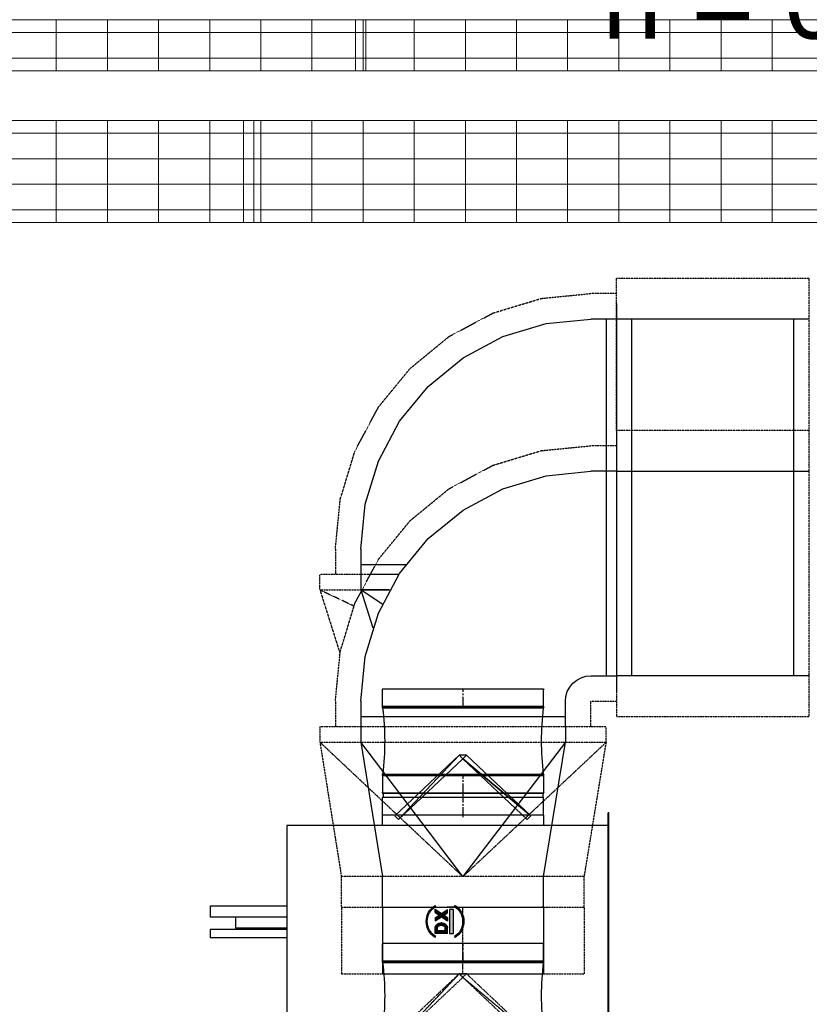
# Model space of a CAD drawing. Header units: millimetres. Extents: x -165365 to -33565, y 7406 to 103342.
# Tile 129 of 256: x -103572 to -102027, y 32516 to 34442. Entities that reach past the tile are written whole.
import ezdxf
from ezdxf.enums import TextEntityAlignment as Align

# ---------------------------------------------------------------- set-up
doc = ezdxf.new("R2010")
doc.units = ezdxf.units.MM
doc.header["$MEASUREMENT"] = 0
for name, pattern in [('ACAD_ISO02W100', [15, 12, -3]), ('ACAD_ISO03W100', [150, 60, -90]), ('CENTER2', [28.575, 19.05, -3.175, 3.175, -3.175]), ('DASHDOT', [1, 0.5, -0.25, 0, -0.25]), ('DASHED', [0.75, 0.5, -0.25])]:
    doc.linetypes.add(name, pattern=pattern)
for name, color, linetype in [('02___PRT_ALL_AXES', 7, 'Continuous'), ('ELEK CIENKIE', 80, 'Continuous'), ('FLUID-ND', 7, 'Continuous'), ('FLUID-ND-INS', 7, 'Continuous'), ('FLUID-WD', 7, 'Continuous'), ('FLUID-WD-INS', 7, 'Continuous'), ('FLUID-WD-SYM', 7, 'Continuous'), ('Tekst', 252, 'Continuous')]:
    doc.layers.add(name, color=color, linetype=linetype)
doc.layers.add('2DE_PRO_CblfEZ', color=80, linetype='Continuous', lineweight=15)
doc.layers.add('CP_DETAL', color=33, linetype='Continuous', lineweight=9)
doc.styles.add('CP_ATTR', font='arial.ttf')
doc.styles.add('Times new roman', font='arial.ttf')
pattern_1 = [(90, (-3e-14, -25), (-100, 6e-15), [])]

# ---------------------------------------------------------------- blocks, each defined once
blk = doc.blocks.new('A$C67C5DD4D')
at = {"layer": 'Tekst', "insert": (52472.8, 16808.3), "char_height": 150, "attachment_point": 2, "style": 'Times new roman'}
blk.add_mtext('\\A1;{\\fArial|b0|i0|c0|p38;h = 0,91 m}', dxfattribs=at)
blk = doc.blocks.new('VVSA11c_C_dx2_FI315_TOPVIEW')
h = blk.add_hatch(color=9)
h.paths.add_polyline_path([(215.8, -15.9, -0.55544), (278.5, -15.8), (276.6, -16.9, 0.55544), (217.7, -17)])
h.paths.add_polyline_path([(217.8, -53.7, 0.55544), (276.7, -53.6), (278.5, -54.8, -0.55544), (215.9, -54.9)])
for points in [[(223.6, -18.5), (270.6, -18.5), (270.6, -26.5), (223.6, -26.5)], [(255.1, -30.8), (259.7, -37.7), (264.3, -30.8), (270.7, -30.8), (262.9, -42.4), (271.1, -54.6), (264.7, -54.6), (259.7, -47.1), (254.7, -54.6), (248.3, -54.6), (256.5, -42.4), (248.7, -30.8)]]:
    blk.add_hatch(color=9).paths.add_polyline_path(points)
h = blk.add_hatch(color=9)
h.paths.add_polyline_path([(224, -30.6), (235.8, -30.6, -0.374272), (244.8, -41.4), (244.8, -43.9, -0.374272), (235.8, -54.6), (224, -54.6)])
edge = h.paths.add_edge_path()
edge.add_line((239.3, -42.1), (239.3, -44.8))
edge.add_arc((234, -44.9), 5.32, 278.9872, 1.065, ccw=False)
edge.add_line((234.8, -50.2), (228.9, -50.2))
edge.add_line((228.9, -50.2), (228.9, -35.4))
edge.add_line((228.9, -35.4), (234.8, -35.4))
edge.add_arc((234, -40.7), 5.32, 358.935, 81.0128, ccw=False)
edge.add_line((239.3, -40.8), (239.3, -42.1))
at = {"color": 7, "linetype": 'Continuous'}
for p, q in [((30, 285), (30, 283.5)), ((30, 285), (460, 285)), ((30, 283.5), (460, 283.5)), ((55, 283.5), (55, -345)), ((435, 283.5), (435, -345)), ((460, 285), (460, 283.5)), ((0, 157.5), (0, -157.5)), ((35, 157.5), (0, 157.5)), ((35, 157.5), (35, -157.5)), ((455, 157.5), (490, 157.5)), ((455, 157.5), (455, -157.5)), ((490, 157.5), (490, -157.5)), ((435, -345), (55, -345))]:
    blk.add_line(p, q, dxfattribs=at)
at = {"color": 7}
for p, q in [((35, 157.5), (55, 157.5)), ((455, 157.5), (435, 157.5)), ((55, -157.5), (0, -157.5)), ((435, -157.5), (490, -157.5))]:
    blk.add_line(p, q, dxfattribs=at)
at = {"color": 9, "linetype": 'ACAD_ISO02W100'}
blk.add_line((0, 0), (55, 0), dxfattribs=at)
at = {"color": 9, "linetype": 'CENTER2'}
blk.add_line((451.5, 0), (493.5, 0), dxfattribs=at)
at = {"color": 9}
for p, q in [((217.7, -17), (215.8, -15.9)), ((223.6, -18.5), (255.6, -18.5)), ((223.6, -26.5), (223.6, -18.5)), ((255.6, -18.5), (270.6, -18.5)), ((270.6, -18.5), (270.6, -26.5)), ((276.6, -16.9), (278.5, -15.8)), ((270.6, -26.5), (223.6, -26.5)), ((224, -30.6), (224, -54.6)), ((224, -30.6), (235.8, -30.6)), ((228.9, -35.4), (228.9, -50.2)), ((228.9, -35.4), (234.8, -35.4)), ((255.1, -30.8), (248.7, -30.8)), ((256.5, -42.4), (248.7, -30.8)), ((259.7, -37.7), (255.1, -30.8)), ((259.7, -37.7), (264.3, -30.8)), ((262.9, -42.4), (270.7, -30.8)), ((264.3, -30.8), (270.7, -30.8)), ((215.9, -54.9), (217.8, -53.7)), ((224, -54.6), (235.8, -54.6)), ((228.9, -50.2), (234.8, -50.2)), ((239.3, -40.8), (239.3, -42.1)), ((239.3, -42.1), (239.3, -44.8)), ((244.8, -41.4), (244.8, -43.9)), ((248.3, -54.6), (256.5, -42.4)), ((254.7, -54.6), (248.3, -54.6)), ((254.7, -54.6), (259.7, -47.1)), ((264.7, -54.6), (259.7, -47.1)), ((271.1, -54.6), (262.9, -42.4)), ((264.7, -54.6), (271.1, -54.6)), ((276.7, -53.6), (278.5, -54.8))]:
    blk.add_line(p, q, dxfattribs=at)
for centre, radius, start, end in [((247.2, -35.3), 36.9, 31.9875, 148.1857), ((247.2, -35.3), 34.7, 31.9875, 148.1857), ((234, -40.7), 5.32, 358.935, 81.0128), ((234.1, -41.2), 10.6, 358.935, 81.0128), ((247.2, -35.3), 36.9, 211.9875, 328.1857), ((247.2, -35.3), 34.7, 211.9875, 328.1857), ((234, -44.9), 5.32, 278.9872, 1.065), ((234.1, -44.1), 10.6, 278.9872, 1.065)]:
    blk.add_arc(centre, radius, start, end, dxfattribs=at)
at = {"layer": '02___PRT_ALL_AXES', "color": 7, "linetype": 'Continuous'}
for p, q in [((215.5, -345), (215.5, -495)), ((231.5, -345), (231.5, -495)), ((234.4, -345), (234.4, -445)), ((255.5, -345), (255.5, -495)), ((277.5, -345), (277.5, -495)), ((255.5, -445), (234.4, -445)), ((231.5, -495), (215.5, -495)), ((277.5, -495), (255.5, -495))]:
    blk.add_line(p, q, dxfattribs=at)
blk = doc.blocks.new('Łącznik_Mufa_Fi315')
at = {"color": 7, "linetype": 'Continuous'}
for p, q in [((0, 157.5), (0, -157.5)), ((8, 157.5), (8, -157.5))]:
    blk.add_line(p, q, dxfattribs=at)
at = {"color": 7, "linetype": 'CENTER2'}
blk.add_line((0, 0), (8, 0), dxfattribs=at)
at = {"color": 7, "linetype": 'Continuous'}
for centre, start, end in [((4, 164.4), 240, 300), ((4, -164.4), 60, 120)]:
    blk.add_arc(centre, 8, start, end, dxfattribs=at)
blk = doc.blocks.new('FLXCONN_FI315_TOPVIEW_v4')
at = {"color": 7, "linetype": 'Continuous'}
for p, q in [((0, -155.6), (0, 155.6)), ((204.6, -155.6), (204.6, 155.6))]:
    blk.add_line(p, q, dxfattribs=at)
for p, q in [((35, 157.5), (1.9, 157.5)), ((35, -157.5), (35, 157.3)), ((35, -157.5), (35, 157.3)), ((37.5, -157.5), (37.5, 157.5)), ((167.1, -157.5), (167.1, 157.5)), ((169.6, 157.5), (202.7, 157.5)), ((169.6, -157.5), (169.6, 157.3)), ((35, -157.5), (1.9, -157.5)), ((169.6, -157.5), (202.7, -157.5))]:
    blk.add_line(p, q)
at = {"color": 9, "linetype": 'Continuous'}
for p, q in [((35, 157.5), (35, -157.5)), ((35, 157.5), (35, -157.5)), ((35, 157.5), (35, -157.5)), ((169.6, 157.5), (169.6, -157.5))]:
    blk.add_line(p, q, dxfattribs=at)
at = {"color": 7, "linetype": 'CENTER2'}
for p, q in [((0, 0), (35, 0)), ((169.6, 0), (204.6, 0))]:
    blk.add_line(p, q, dxfattribs=at)
at = {"color": 7, "linetype": 'Continuous'}
for centre, start, end in [((1.9, 155.6), 89.0752, 180), ((202.7, 155.6), 0, 90.9248), ((1.9, -155.6), 180, 270.9248), ((202.7, -155.6), 269.0752, 0)]:
    blk.add_arc(centre, 1.95, start, end, dxfattribs=at)
for centre, start, end in [((36.3, 156), 49.7165, 130.2835), ((168.4, 156), 49.7165, 130.2835), ((36.3, -156), 229.7165, 310.2835), ((168.4, -156), 229.7165, 310.2835)]:
    blk.add_arc(centre, 1.93, start, end)
at = {"color": 7}
for centre, start, end in [((102.3, 666.8), 262.7495, 277.2505), ((102.3, -666.8), 82.7495, 97.2505)]:
    blk.add_arc(centre, 513.4, start, end, dxfattribs=at)
blk = doc.blocks.new('A$C67D7DFDA')
for name, p in [('VVSA11c_C_dx2_FI315_TOPVIEW', (2320, 495)), ('FLXCONN_FI315_TOPVIEW_v4', (2320, 495)), ('Łącznik_Mufa_Fi315', (2810, 495)), ('FLXCONN_FI315_TOPVIEW_v4', (2818, 495))]:
    blk.add_blockref(name, p)
blk = doc.blocks.new('2Dcblfmark100')
at = {"color": 3}
for p, q in [((-10, -50), (-10, 50)), ((10, -50), (10, 50))]:
    blk.add_line(p, q, dxfattribs=at)
blk = doc.blocks.new('2dcblf_korcf54v_b200_h054_ffy9vo6')
at = {"layer": 'CP_DETAL'}
h = blk.add_hatch(dxfattribs=at)
h.set_pattern_fill('_USER', color=256, scale=100, angle=90, style=0, pattern_type=0)
h.set_pattern_definition(pattern_1)
h.paths.add_polyline_path([(0, 100), (18031.3, 100), (18031.3, -100), (0, -100)])
for p, q in [((0, 100), (18031.3, 100)), ((0, -100), (18031.3, -100))]:
    blk.add_line(p, q)
for p, q in [((18031.3, 75), (0, 75)), ((18031.3, 25), (0, 25)), ((0, -25), (18031.3, -25)), ((18031.3, -75), (0, -75))]:
    blk.add_line(p, q, dxfattribs=at)
at = {"yscale": 2}
blk.add_blockref('2Dcblfmark100', (9000, 0), dxfattribs=at)
at = {"linetype": 'ByBlock', "style": 'CP_ATTR', "flags": 9}
for tag in ['NAME', 'NUMBER', 'GROUP', 'ORDER-NO', 'PRODUCER', 'COUPLERS', 'MOUNTDIST', 'MOUNTINGS', 'OTHER', 'WEIGHT', 'DIVIDER', 'COVER']:
    blk.add_attdef(tag, text='', height=0.00005, dxfattribs=at).set_placement((-0.1, 0), align=Align.MIDDLE_LEFT)
blk = doc.blocks.new('2dcblf_korcf54v_b100_h054_axt7ro')
at = {"layer": 'CP_DETAL'}
h = blk.add_hatch(dxfattribs=at)
h.set_pattern_fill('_USER', color=256, scale=100, angle=90, style=0, pattern_type=0)
h.set_pattern_definition(pattern_1)
h.paths.add_polyline_path([(0, 50), (17644.2, 50), (17644.2, -50), (0, -50)])
for p, q in [((0, 50), (17644.2, 50)), ((0, -50), (17644.2, -50))]:
    blk.add_line(p, q)
for p, q in [((17644.2, 25), (0, 25)), ((0, -25), (17644.2, -25))]:
    blk.add_line(p, q, dxfattribs=at)
blk.add_blockref('2Dcblfmark100', (9000, 0))
at = {"linetype": 'ByBlock', "style": 'CP_ATTR', "flags": 9}
for tag in ['NAME', 'NUMBER', 'GROUP', 'ORDER-NO', 'PRODUCER', 'COUPLERS', 'MOUNTDIST', 'MOUNTINGS', 'OTHER', 'WEIGHT', 'DIVIDER', 'COVER']:
    blk.add_attdef(tag, text='', height=0.00005, dxfattribs=at).set_placement((-0.1, 0), align=Align.MIDDLE_LEFT)

msp = doc.modelspace()

# ---------------------------------------------------------------- block references
msp.add_blockref('A$C67C5DD4D', (-154407.14734, 17746.99902))

# ---------------------------------------------------------------- next in the draw order: linework, layer by layer
at = {"layer": 'ELEK CIENKIE', "color": 232, "linetype": 'ACAD_ISO03W100', "ltscale": 3}
msp.add_circle((-102512.5, 28196.39876), 7540, dxfattribs=at)
at = {"layer": 'FLUID-ND', "linetype": 'Continuous'}
for p, q in [((-102404.33222, 33886.71052, 4875), (-102404.33222, 33588.89969, 4875)), ((-102424.33222, 33856.71052, 4875), (-102424.33222, 33558.89969, 4875)), ((-102904.33222, 33376.71052, 4875), (-102815.96375, 33376.71052, 4875)), ((-102829.95143, 33356.71052, 4875), (-102888.48635, 33356.71052, 4875))]:
    msp.add_line(p, q, dxfattribs=at)
at = {"layer": 'FLUID-ND', "linetype": 'ByBlock'}
for p, q in [((-102404.33222, 33856.71052, 4875), (-102454.33222, 33856.71052, 4875)), ((-102904.33222, 33406.71052, 4875), (-102904.33222, 33356.71052, 4875))]:
    msp.add_line(p, q, dxfattribs=at)
at = {"layer": 'FLUID-ND', "linetype": 'ByBlock', "extrusion": (-1.22465e-16, 0, -1)}
msp.add_line((-102027.30332, 33856.71052, 4875), (-102404.30332, 33856.71052, 4875), dxfattribs=at)
at = {"layer": 'FLUID-ND', "linetype": 'Continuous', "extrusion": (-1.22465e-16, 0, -1)}
for p, q in [((-102374.30332, 33558.89969, 4875), (-102374.30332, 33856.71052, 4875)), ((-102057.30332, 33558.89969, 4875), (-102057.30332, 33856.71052, 4875))]:
    msp.add_line(p, q, dxfattribs=at)
at = {"layer": 'FLUID-ND', "linetype": 'ByBlock', "extrusion": (1, -2.83277e-16, -4.66974e-16)}
msp.add_line((-102904.33222, 33356.71052, 4875), (-102904.33222, 33326.71052, 4875), dxfattribs=at)
at = {"layer": 'FLUID-ND', "linetype": 'Continuous', "extrusion": (1, -2.83277e-16, -4.66974e-16)}
for p, q in [((-102829.95143, 33356.71052, 4875), (-102888.48635, 33356.71052, 4875)), ((-102904.33222, 33326.71052, 4875), (-102880.85259, 33252.35833, 4875)), ((-102862.33957, 33298.71542, 4875), (-102904.33222, 33326.71052, 4875)), ((-102848.10683, 33326.71052, 4875), (-102904.33222, 33326.71052, 4875)), ((-102904.28606, 33326.71052, 4875), (-102848.10683, 33326.71052, 4875))]:
    msp.add_line(p, q, dxfattribs=at)
at = {"layer": 'FLUID-ND', "linetype": 'ByBlock', "elevation": 4875}
msp.add_lwpolyline([(-102904.33222, 33406.71052), (-102895.6856, 33494.50117), (-102870.07801, 33578.91807), (-102828.49355, 33656.71713), (-102772.53028, 33724.90858), (-102704.33883, 33780.87185), (-102626.53977, 33822.45631), (-102542.12287, 33848.0639), (-102454.33222, 33856.71052)], dxfattribs=at)
msp.add_lwpolyline([(-102904.33222, 33406.71052), (-102895.6856, 33494.50117), (-102870.07801, 33578.91807), (-102828.49355, 33656.71713), (-102772.53028, 33724.90858), (-102704.33883, 33780.87185), (-102626.53977, 33822.45631), (-102542.12287, 33848.0639), (-102454.33222, 33856.71052)], dxfattribs=at)
at = {"layer": 'FLUID-ND', "linetype": 'ByBlock', "elevation": 4893}
msp.add_lwpolyline([(-102704.78222, 33068.69416), (-102704.78223, 33068.69503), (-102704.78225, 33068.6959), (-102704.78229, 33068.69677), (-102704.78235, 33068.69765), (-102704.78241, 33068.69852), (-102704.7825, 33068.69938), (-102704.7826, 33068.70025), (-102704.78271, 33068.70112), (-102704.78284, 33068.70198), (-102704.78298, 33068.70284), (-102704.78314, 33068.7037), (-102704.78332, 33068.70455), (-102704.78351, 33068.70541), (-102704.78371, 33068.70625), (-102704.78393, 33068.7071), (-102704.78416, 33068.70794), (-102704.78441, 33068.70878), (-102704.78467, 33068.70961), (-102704.78495, 33068.71044), (-102704.78524, 33068.71126), (-102704.78555, 33068.71208), (-102704.78587, 33068.71289), (-102704.7862, 33068.71369), (-102704.78655, 33068.71449), (-102704.78691, 33068.71529), (-102704.78728, 33068.71608), (-102704.78767, 33068.71686), (-102704.78808, 33068.71763), (-102704.78849, 33068.7184), (-102704.78892, 33068.71916), (-102704.78937, 33068.71991), (-102704.78982, 33068.72065), (-102704.79029, 33068.72139), (-102704.79077, 33068.72212), (-102704.79127, 33068.72284), (-102704.79177, 33068.72355), (-102704.79229, 33068.72425), (-102704.79282, 33068.72494), (-102704.79337, 33068.72562), (-102704.79392, 33068.7263), (-102704.79449, 33068.72696), (-102704.79507, 33068.72761), (-102704.79566, 33068.72826), (-102704.79626, 33068.72889), (-102704.79687, 33068.72951), (-102704.79749, 33068.73012), (-102704.79812, 33068.73073), (-102704.79877, 33068.73132), (-102704.79942, 33068.73189), (-102704.80009, 33068.73246), (-102704.80076, 33068.73302), (-102704.80144, 33068.73356), (-102704.80213, 33068.73409), (-102704.80284, 33068.73461), (-102704.80355, 33068.73512), (-102704.80426, 33068.73561), (-102704.80499, 33068.73609), (-102704.80573, 33068.73656), (-102704.80647, 33068.73702), (-102704.80722, 33068.73746), (-102704.80798, 33068.73789), (-102704.80875, 33068.73831), (-102704.80952, 33068.73871), (-102704.81031, 33068.7391), (-102704.81109, 33068.73947), (-102704.81189, 33068.73984), (-102704.81269, 33068.74018), (-102704.81349, 33068.74052), (-102704.81431, 33068.74084), (-102704.81512, 33068.74114), (-102704.81595, 33068.74143), (-102704.81677, 33068.74171), (-102704.81761, 33068.74197), (-102704.81844, 33068.74222), (-102704.81928, 33068.74245), (-102704.82013, 33068.74267), (-102704.82098, 33068.74288), (-102704.82183, 33068.74307), (-102704.82268, 33068.74324), (-102704.82354, 33068.7434), (-102704.8244, 33068.74354), (-102704.82527, 33068.74367), (-102704.82613, 33068.74379), (-102704.827, 33068.74388), (-102704.82787, 33068.74397), (-102704.82874, 33068.74404), (-102704.82961, 33068.74409), (-102704.83048, 33068.74413), (-102704.83135, 33068.74415), (-102704.83222, 33068.74416), (-102704.8331, 33068.74415), (-102704.83397, 33068.74413), (-102704.83484, 33068.74409), (-102704.83571, 33068.74404), (-102704.83658, 33068.74397), (-102704.83745, 33068.74388), (-102704.83832, 33068.74379), (-102704.83918, 33068.74367), (-102704.84005, 33068.74354), (-102704.84091, 33068.7434), (-102704.84176, 33068.74324), (-102704.84262, 33068.74307), (-102704.84347, 33068.74288), (-102704.84432, 33068.74267), (-102704.84517, 33068.74245), (-102704.84601, 33068.74222), (-102704.84684, 33068.74197), (-102704.84768, 33068.74171), (-102704.8485, 33068.74143), (-102704.84933, 33068.74114), (-102704.85014, 33068.74084), (-102704.85095, 33068.74052), (-102704.85176, 33068.74018), (-102704.85256, 33068.73984), (-102704.85336, 33068.73947), (-102704.85414, 33068.7391), (-102704.85492, 33068.73871), (-102704.8557, 33068.73831), (-102704.85646, 33068.73789), (-102704.85722, 33068.73746), (-102704.85798, 33068.73702), (-102704.85872, 33068.73656), (-102704.85946, 33068.73609), (-102704.86018, 33068.73561), (-102704.8609, 33068.73512), (-102704.86161, 33068.73461), (-102704.86232, 33068.73409), (-102704.86301, 33068.73356), (-102704.86369, 33068.73302), (-102704.86436, 33068.73246), (-102704.86503, 33068.73189), (-102704.86568, 33068.73132), (-102704.86632, 33068.73073), (-102704.86696, 33068.73012), (-102704.86758, 33068.72951), (-102704.86819, 33068.72889), (-102704.86879, 33068.72826), (-102704.86938, 33068.72761), (-102704.86996, 33068.72696), (-102704.87053, 33068.7263), (-102704.87108, 33068.72562), (-102704.87163, 33068.72494), (-102704.87216, 33068.72425), (-102704.87268, 33068.72355), (-102704.87318, 33068.72284), (-102704.87368, 33068.72212), (-102704.87416, 33068.72139), (-102704.87463, 33068.72065), (-102704.87508, 33068.71991), (-102704.87553, 33068.71916), (-102704.87596, 33068.7184), (-102704.87637, 33068.71763), (-102704.87677, 33068.71686), (-102704.87716, 33068.71608), (-102704.87754, 33068.71529), (-102704.8779, 33068.71449), (-102704.87825, 33068.71369), (-102704.87858, 33068.71289), (-102704.8789, 33068.71208), (-102704.87921, 33068.71126), (-102704.8795, 33068.71044), (-102704.87978, 33068.70961), (-102704.88004, 33068.70878), (-102704.88029, 33068.70794), (-102704.88052, 33068.7071), (-102704.88074, 33068.70625), (-102704.88094, 33068.70541), (-102704.88113, 33068.70455), (-102704.88131, 33068.7037), (-102704.88146, 33068.70284), (-102704.88161, 33068.70198), (-102704.88174, 33068.70112), (-102704.88185, 33068.70025), (-102704.88195, 33068.69938), (-102704.88203, 33068.69852), (-102704.8821, 33068.69765), (-102704.88216, 33068.69677), (-102704.88219, 33068.6959), (-102704.88222, 33068.69503), (-102704.88222, 33068.69416), (-102704.88222, 33068.69329), (-102704.88219, 33068.69241), (-102704.88216, 33068.69154), (-102704.8821, 33068.69067), (-102704.88203, 33068.6898), (-102704.88195, 33068.68893), (-102704.88185, 33068.68806), (-102704.88174, 33068.6872), (-102704.88161, 33068.68634), (-102704.88146, 33068.68548), (-102704.88131, 33068.68462), (-102704.88113, 33068.68376), (-102704.88094, 33068.68291), (-102704.88074, 33068.68206), (-102704.88052, 33068.68122), (-102704.88029, 33068.68038), (-102704.88004, 33068.67954), (-102704.87978, 33068.67871), (-102704.8795, 33068.67788), (-102704.87921, 33068.67706), (-102704.8789, 33068.67624), (-102704.87858, 33068.67543), (-102704.87825, 33068.67462), (-102704.8779, 33068.67382), (-102704.87754, 33068.67303), (-102704.87716, 33068.67224), (-102704.87677, 33068.67146), (-102704.87637, 33068.67068), (-102704.87596, 33068.66992), (-102704.87553, 33068.66916), (-102704.87508, 33068.66841), (-102704.87463, 33068.66766), (-102704.87416, 33068.66693), (-102704.87368, 33068.6662), (-102704.87318, 33068.66548), (-102704.87268, 33068.66477), (-102704.87216, 33068.66407), (-102704.87163, 33068.66337), (-102704.87108, 33068.66269), (-102704.87053, 33068.66202), (-102704.86996, 33068.66135), (-102704.86938, 33068.6607), (-102704.86879, 33068.66006), (-102704.86819, 33068.65942), (-102704.86758, 33068.6588), (-102704.86696, 33068.65819), (-102704.86632, 33068.65759), (-102704.86568, 33068.657), (-102704.86503, 33068.65642), (-102704.86436, 33068.65586), (-102704.86369, 33068.6553), (-102704.86301, 33068.65476), (-102704.86232, 33068.65423), (-102704.86161, 33068.65371), (-102704.8609, 33068.6532), (-102704.86018, 33068.65271), (-102704.85946, 33068.65222), (-102704.85872, 33068.65176), (-102704.85798, 33068.6513), (-102704.85722, 33068.65086), (-102704.85646, 33068.65043), (-102704.8557, 33068.65001), (-102704.85492, 33068.64961), (-102704.85414, 33068.64922), (-102704.85336, 33068.64884), (-102704.85256, 33068.64848), (-102704.85176, 33068.64813), (-102704.85095, 33068.6478), (-102704.85014, 33068.64748), (-102704.84933, 33068.64717), (-102704.8485, 33068.64688), (-102704.84768, 33068.64661), (-102704.84684, 33068.64634), (-102704.84601, 33068.64609), (-102704.84517, 33068.64586), (-102704.84432, 33068.64564), (-102704.84347, 33068.64544), (-102704.84262, 33068.64525), (-102704.84176, 33068.64508), (-102704.84091, 33068.64492), (-102704.84005, 33068.64477), (-102704.83918, 33068.64464), (-102704.83832, 33068.64453), (-102704.83745, 33068.64443), (-102704.83658, 33068.64435), (-102704.83571, 33068.64428), (-102704.83484, 33068.64423), (-102704.83397, 33068.64419), (-102704.8331, 33068.64417), (-102704.83222, 33068.64416), (-102704.83135, 33068.64417), (-102704.83048, 33068.64419), (-102704.82961, 33068.64423), (-102704.82874, 33068.64428), (-102704.82787, 33068.64435), (-102704.827, 33068.64443), (-102704.82613, 33068.64453), (-102704.82527, 33068.64464), (-102704.8244, 33068.64477), (-102704.82354, 33068.64492), (-102704.82268, 33068.64508), (-102704.82183, 33068.64525), (-102704.82098, 33068.64544), (-102704.82013, 33068.64564), (-102704.81928, 33068.64586), (-102704.81844, 33068.64609), (-102704.81761, 33068.64634), (-102704.81677, 33068.64661), (-102704.81595, 33068.64688), (-102704.81512, 33068.64717), (-102704.81431, 33068.64748), (-102704.81349, 33068.6478), (-102704.81269, 33068.64813), (-102704.81189, 33068.64848), (-102704.81109, 33068.64884), (-102704.81031, 33068.64922), (-102704.80952, 33068.64961), (-102704.80875, 33068.65001), (-102704.80798, 33068.65043), (-102704.80722, 33068.65086), (-102704.80647, 33068.6513), (-102704.80573, 33068.65176), (-102704.80499, 33068.65222), (-102704.80426, 33068.65271), (-102704.80355, 33068.6532), (-102704.80284, 33068.65371), (-102704.80213, 33068.65423), (-102704.80144, 33068.65476), (-102704.80076, 33068.6553), (-102704.80009, 33068.65586), (-102704.79942, 33068.65642), (-102704.79877, 33068.657), (-102704.79812, 33068.65759), (-102704.79749, 33068.65819), (-102704.79687, 33068.6588), (-102704.79626, 33068.65942), (-102704.79566, 33068.66006), (-102704.79507, 33068.6607), (-102704.79449, 33068.66135), (-102704.79392, 33068.66202), (-102704.79337, 33068.66269), (-102704.79282, 33068.66337), (-102704.79229, 33068.66407), (-102704.79177, 33068.66477), (-102704.79127, 33068.66548), (-102704.79077, 33068.6662), (-102704.79029, 33068.66693), (-102704.78982, 33068.66766), (-102704.78937, 33068.66841), (-102704.78892, 33068.66916), (-102704.78849, 33068.66992), (-102704.78808, 33068.67068), (-102704.78767, 33068.67146), (-102704.78728, 33068.67224), (-102704.78691, 33068.67303), (-102704.78655, 33068.67382), (-102704.7862, 33068.67462), (-102704.78587, 33068.67543), (-102704.78555, 33068.67624), (-102704.78524, 33068.67706), (-102704.78495, 33068.67788), (-102704.78467, 33068.67871), (-102704.78441, 33068.67954), (-102704.78416, 33068.68038), (-102704.78393, 33068.68122), (-102704.78371, 33068.68206), (-102704.78351, 33068.68291), (-102704.78332, 33068.68376), (-102704.78314, 33068.68462), (-102704.78298, 33068.68548), (-102704.78284, 33068.68634), (-102704.78271, 33068.6872), (-102704.7826, 33068.68806), (-102704.7825, 33068.68893), (-102704.78241, 33068.6898), (-102704.78235, 33068.69067), (-102704.78229, 33068.69154), (-102704.78225, 33068.69241), (-102704.78223, 33068.69329)], close=True, dxfattribs=at)
at = {"layer": 'FLUID-ND-INS', "linetype": 'DASHED', "extrusion": (-1.22465e-16, 0, -1)}
for p, q in [((-102404.30332, 33638.89969, 4875), (-102404.30332, 33936.71052, 4875)), ((-102404.30332, 33936.71052, 4875), (-102027.30332, 33936.71052, 4875)), ((-102027.30332, 33638.89969, 4875), (-102027.30332, 33936.71052, 4875))]:
    msp.add_line(p, q, dxfattribs=at)
at = {"layer": 'FLUID-ND-INS', "linetype": 'DASHED'}
for p, q in [((-102404.33222, 33906.61052, 4875), (-102454.33222, 33906.61052, 4875)), ((-102954.23222, 33406.71052, 4875), (-102954.23222, 33356.71052, 4875))]:
    msp.add_line(p, q, dxfattribs=at)
at = {"layer": 'FLUID-ND-INS', "linetype": 'DASHED', "extrusion": (1, -2.83277e-16, -4.66974e-16)}
for p, q in [((-102888.48635, 33356.71052, 4875), (-102984.33222, 33356.71052, 4875)), ((-102984.33222, 33326.71052, 4875), (-102984.33222, 33356.71052, 4875)), ((-102984.33222, 33326.71052, 4875), (-102904.33222, 33326.71052, 4875)), ((-102984.33222, 33326.71052, 4875), (-102945.28439, 33203.05904, 4875)), ((-102918.20309, 33295.243, 4875), (-102984.33222, 33326.71052, 4875)), ((-102904.33222, 33326.71052, 4875), (-102904.28606, 33326.71052, 4875))]:
    msp.add_line(p, q, dxfattribs=at)
at = {"layer": 'FLUID-ND-INS', "linetype": 'DASHED', "elevation": 4875}
msp.add_lwpolyline([(-102954.23222, 33406.71052), (-102944.62679, 33504.23618), (-102916.1796, 33598.01397), (-102869.98388, 33684.44008), (-102807.8149, 33760.1932), (-102732.06178, 33822.36218), (-102645.63567, 33868.5579), (-102551.85788, 33897.00509), (-102454.33222, 33906.61052)], dxfattribs=at)
at = {"layer": 'FLUID-WD', "linetype": 'Continuous'}
for p, q in [((-102404.33222, 33588.89969, 5423.99336), (-102404.33222, 33128.89969, 5423.99336)), ((-102424.33222, 33558.89969, 5423.99336), (-102424.33222, 33158.89969, 5423.99336)), ((-102904.33222, 33078.89969, 5423.99336), (-102504.33222, 33078.89969, 5423.99336)), ((-102904.33222, 33028.89969, 5423.99336), (-102862.33222, 32765.89969, 5423.99336)), ((-102704.83222, 32765.89969, 5423.99336), (-102904.33222, 33028.89969, 5423.99336)), ((-102504.33222, 33028.89969, 5423.99336), (-102704.83222, 32765.89969, 5423.99336)), ((-102547.33222, 32765.89969, 5423.99336), (-102504.33222, 33028.89969, 5423.99336)), ((-102862.33222, 32705.89969, 5423.99336), (-102859.30591, 32705.89969, 5423.99336)), ((-102859.30591, 32705.89969, 5423.99336), (-102735.55895, 32705.89969, 5423.99336)), ((-102720.34439, 32705.92184, 5308.00323), (-102735.55895, 32705.92184, 5308.00323)), ((-102720.34437, 32705.89969, 5423.99336), (-102704.83222, 32705.89969, 5423.99336)), ((-102704.83222, 32705.89969, 5423.99336), (-102550.35854, 32705.89969, 5423.99336)), ((-102547.33222, 32705.92184, 5308.00323), (-102550.35854, 32705.92184, 5308.00323)), ((-102550.35854, 32705.89969, 5423.99336), (-102547.33222, 32705.89969, 5423.99336)), ((-102862.33222, 32575.92184, 5308.00323), (-102704.83222, 32575.92184, 5308.00323)), ((-102704.83222, 32575.92184, 5308.00323), (-102547.33222, 32575.92184, 5308.00323))]:
    msp.add_line(p, q, dxfattribs=at)
at = {"layer": 'FLUID-WD', "linetype": 'ByBlock'}
for p, q in [((-102404.33222, 33558.89969, 5423.99336), (-102454.33222, 33558.89969, 5423.99336)), ((-102454.33222, 33158.89969, 5423.99336), (-102404.33222, 33158.89969, 5423.99336)), ((-102904.33222, 33108.89969, 5423.99336), (-102904.33222, 33058.89969, 5423.99336)), ((-102504.33222, 33058.89969, 5423.99336), (-102504.33222, 33108.89969, 5423.99336)), ((-102904.33222, 33058.89969, 5423.99336), (-102904.33222, 33028.89969, 5423.99336)), ((-102504.33222, 33058.89969, 5423.99336), (-102504.33222, 33028.89969, 5423.99336)), ((-102862.33126, 32705.89881, 5423.99336), (-102862.33126, 32765.89881, 5423.99336)), ((-102547.33222, 32705.89881, 5423.99336), (-102547.33222, 32765.89881, 5423.99336)), ((-102862.33222, 32705.92224, 5308.00323), (-102862.33222, 32575.92224, 5308.00323)), ((-102547.33126, 32705.92224, 5308.00323), (-102547.33126, 32575.92224, 5308.00323))]:
    msp.add_line(p, q, dxfattribs=at)
at = {"layer": 'FLUID-WD', "linetype": 'ByBlock', "extrusion": (-4.28839e-17, 1, 1.83697e-16)}
for p, q in [((-102404.30332, 33558.89969, 5423.99336), (-102027.30332, 33558.89969, 5423.99336)), ((-102027.30332, 33158.89969, 5423.99336), (-102404.30332, 33158.89969, 5423.99336))]:
    msp.add_line(p, q, dxfattribs=at)
at = {"layer": 'FLUID-WD', "linetype": 'Continuous', "extrusion": (-4.28839e-17, 1, 1.83697e-16)}
for p, q in [((-102374.30332, 33158.89969, 5423.99336), (-102374.30332, 33558.89969, 5423.99336)), ((-102057.30332, 33158.89969, 5423.99336), (-102057.30332, 33558.89969, 5423.99336))]:
    msp.add_line(p, q, dxfattribs=at)
at = {"layer": 'FLUID-WD', "linetype": 'ByBlock', "elevation": 5423.99336}
for points in [[(-102904.33222, 33108.89969), (-102895.6856, 33196.69034), (-102870.07801, 33281.10724), (-102828.49355, 33358.9063), (-102772.53028, 33427.09774), (-102704.33883, 33483.06102), (-102626.53977, 33524.64548), (-102542.12287, 33550.25307), (-102454.33222, 33558.89969)], [(-102904.33222, 33108.89969), (-102895.6856, 33196.69034), (-102870.07801, 33281.10724), (-102828.49355, 33358.9063), (-102772.53028, 33427.09774), (-102704.33883, 33483.06102), (-102626.53977, 33524.64548), (-102542.12287, 33550.25307), (-102454.33222, 33558.89969)], [(-102504.33222, 33108.89969), (-102503.37149, 33118.65421), (-102500.5262, 33128.03386), (-102495.90571, 33136.6782), (-102489.68756, 33144.25503), (-102482.11074, 33150.47317), (-102473.4664, 33155.09367), (-102464.08674, 33157.93896), (-102454.33222, 33158.89969)], [(-102504.33222, 33108.89969), (-102503.37149, 33118.65421), (-102500.5262, 33128.03386), (-102495.90571, 33136.6782), (-102489.68756, 33144.25503), (-102482.11074, 33150.47317), (-102473.4664, 33155.09367), (-102464.08674, 33157.93896), (-102454.33222, 33158.89969)]]:
    msp.add_lwpolyline(points, dxfattribs=at)
at = {"layer": 'FLUID-WD-INS', "linetype": 'DASHED', "extrusion": (-4.28839e-17, 1, 1.83697e-16)}
for p, q in [((-102404.30332, 33638.89969, 5423.99336), (-102404.30332, 33078.89969, 5423.99336)), ((-102027.30332, 33638.89969, 5423.99336), (-102404.30332, 33638.89969, 5423.99336)), ((-102027.30332, 33078.89969, 5423.99336), (-102027.30332, 33638.89969, 5423.99336)), ((-102404.30332, 33078.89969, 5423.99336), (-102027.30332, 33078.89969, 5423.99336))]:
    msp.add_line(p, q, dxfattribs=at)
at = {"layer": 'FLUID-WD-INS', "linetype": 'DASHED'}
for p, q in [((-102404.33222, 33608.79969, 5423.99336), (-102454.33222, 33608.79969, 5423.99336)), ((-102954.23222, 33108.89969, 5423.99336), (-102954.23222, 33058.89969, 5423.99336)), ((-102454.43222, 33058.89969, 5423.99336), (-102454.43222, 33108.89969, 5423.99336)), ((-102454.33222, 33108.99969, 5423.99336), (-102404.33222, 33108.99969, 5423.99336)), ((-102424.33222, 33058.89969, 5423.99336), (-102984.33222, 33058.89969, 5423.99336)), ((-102984.33222, 33058.89969, 5423.99336), (-102984.33222, 33028.89969, 5423.99336)), ((-102424.33222, 33028.89969, 5423.99336), (-102424.33222, 33058.89969, 5423.99336)), ((-102984.33222, 33028.89969, 5423.99336), (-102424.33222, 33028.89969, 5423.99336)), ((-102984.33222, 33028.89969, 5423.99336), (-102942.33222, 32765.89969, 5423.99336)), ((-102704.83222, 32765.89969, 5423.99336), (-102984.33222, 33028.89969, 5423.99336)), ((-102424.33222, 33028.89969, 5423.99336), (-102704.83222, 32765.89969, 5423.99336)), ((-102467.33222, 32765.89969, 5423.99336), (-102424.33222, 33028.89969, 5423.99336)), ((-102704.83223, 32765.89969, 5423.99336), (-102942.33223, 32765.89969, 5423.99336)), ((-102942.33126, 32705.89881, 5423.99336), (-102942.33126, 32765.89881, 5423.99336)), ((-102467.33222, 32765.89969, 5423.99336), (-102704.83222, 32765.89969, 5423.99336)), ((-102467.33222, 32705.89881, 5423.99336), (-102467.33222, 32765.89881, 5423.99336)), ((-102942.33222, 32705.92224, 5308.00323), (-102942.33222, 32575.92224, 5308.00323)), ((-102942.33222, 32705.89969, 5423.99336), (-102862.33222, 32705.89969, 5423.99336)), ((-102735.55895, 32705.89969, 5423.99336), (-102720.34437, 32705.89969, 5423.99336)), ((-102547.33222, 32705.89969, 5423.99336), (-102467.33222, 32705.89969, 5423.99336)), ((-102467.33126, 32705.92224, 5308.00323), (-102467.33126, 32575.92224, 5308.00323)), ((-102942.33222, 32575.92184, 5308.00323), (-102862.33222, 32575.92184, 5308.00323)), ((-102547.33222, 32575.92184, 5308.00323), (-102467.33222, 32575.92184, 5308.00323))]:
    msp.add_line(p, q, dxfattribs=at)
at = {"layer": 'FLUID-WD-INS', "linetype": 'DASHED', "elevation": 5423.99336}
for points in [[(-102954.23222, 33108.89969), (-102944.62679, 33206.42534), (-102916.1796, 33300.20314), (-102869.98388, 33386.62925), (-102807.8149, 33462.38237), (-102732.06178, 33524.55135), (-102645.63567, 33570.74707), (-102551.85788, 33599.19425), (-102454.33222, 33608.79969)], [(-102454.43222, 33108.89969), (-102454.4303, 33108.9192), (-102454.42461, 33108.93796), (-102454.41537, 33108.95525), (-102454.40294, 33108.9704), (-102454.38778, 33108.98284), (-102454.37049, 33108.99208), (-102454.35173, 33108.99777), (-102454.33222, 33108.99969)]]:
    msp.add_lwpolyline(points, dxfattribs=at)
at = {"layer": 'FLUID-WD-SYM', "linetype": 'DASHDOT'}
for p in [(-102704.83222, 32575.92184, 5308.00323), (-102704.83222, 32705.89969, 5308.00323)]:
    msp.add_line(p, (-102704.83222, 32705.92184, 5308.00323), dxfattribs=at)

# ---------------------------------------------------------------- next in the draw order: block references
at = {"xscale": -1, "rotation": 270}
msp.add_blockref('A$C67D7DFDA', (-103199.33222, 30110.9691), dxfattribs=at)
at = {"layer": '2DE_PRO_CblfEZ'}
for name, p in [('2dcblf_korcf54v_b100_h054_axt7ro', (-111904.8164, 34392.11959)), ('2dcblf_korcf54v_b200_h054_ffy9vo6', (-112123.79397, 34145.27329))]:
    msp.add_blockref(name, p, dxfattribs=at)

# ---------------------------------------------------------------- next in the draw order: meshes
at = {"layer": 'FLUID-ND', "linetype": 'ByBlock'}
mesh = msp.add_polyface(dxfattribs=at)
corners = [(-102711.90329, 33003.69416, 4893), (-102837.90329, 32884.76523, 4893), (-102830.83222, 32877.69416, 4893), (-102704.83222, 32996.62309, 4893), (-102578.83222, 32877.69416, 4893), (-102571.76116, 32884.76523, 4893), (-102697.76116, 33003.69416, 4893)]
mesh.append_faces([[corners[k] for k in face] for face in [(3, 4, 5), (3, 5, 6), (6, 0, 3), (0, 1, 2), (0, 2, 3)]], dxfattribs={"vtx0": -1, "vtx1": -1, "vtx2": -1})
at = {"layer": 'FLUID-WD-SYM', "linetype": 'DASHDOT'}
mesh = msp.add_polyface(dxfattribs=at)
corners = [(-102711.90329, 32575.92184, 5308.00323), (-102837.90329, 32456.99291, 5308.00323), (-102830.83222, 32449.92184, 5308.00323), (-102704.83222, 32568.85078, 5308.00323), (-102578.83222, 32449.92184, 5308.00323), (-102571.76116, 32456.99291, 5308.00323), (-102697.76116, 32575.92184, 5308.00323)]
mesh.append_faces([[corners[k] for k in face] for face in [(3, 4, 5), (3, 5, 6), (6, 0, 3), (0, 1, 2), (0, 2, 3)]], dxfattribs={"vtx0": -1, "vtx1": -1, "vtx2": -1})

doc.saveas('drawing.dxf')
